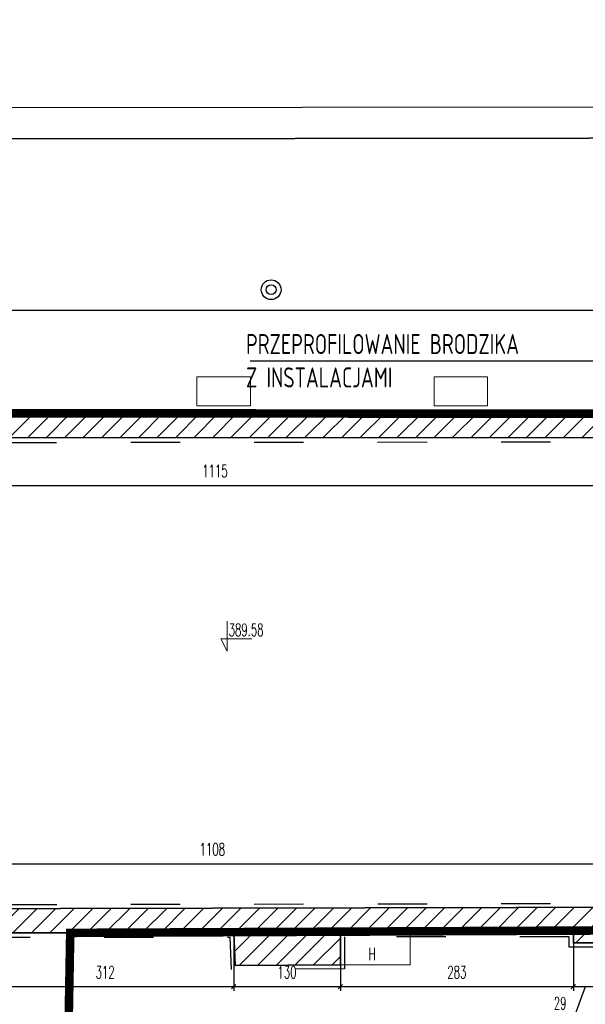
# Model space of a CAD drawing. Header units: millimetres. Extents: x 19887 to 192597, y -14203 to 39042.
# Tile 94 of 256: x 38478 to 39467, y -11080 to -9358. Entities that reach past the tile are written whole.
import ezdxf

# ---------------------------------------------------------------- set-up
doc = ezdxf.new("R2010")
doc.units = ezdxf.units.MM
for name, pattern in [('2', [0.9, 0.6, -0.3]), ('ACAD_ISO03W100', [30, 12, -18]), ('DASHED2', [9.525, 6.35, -3.175])]:
    doc.linetypes.add(name, pattern=pattern)
doc.layers.get('Defpoints').update_dxf_attribs({"color": 4})
for name, color, linetype, lineweight in [('A_DBA-PISY', 6, 'Continuous', 20), ('Basen_rzut_poziom_1_obrys', 252, 'Continuous', 35), ('koty wysokościowe', 252, 'Continuous', 0), ('Schody', 252, 'Continuous', 5)]:
    doc.layers.add(name, color=color, linetype=linetype, lineweight=lineweight)
for name, color, linetype in [('A_DBA-RAMKI', 6, 'Continuous'), ('A_DBA-WYMIAR', 1, 'Continuous'), ('A_DBA_WPUSTY SAN', 150, 'Continuous'), ('Sufit podwieszany', 252, 'Continuous'), ('Wymiarowanie', 3, 'Continuous'), ('Wypełnienie', 252, 'Continuous')]:
    doc.layers.add(name, color=color, linetype=linetype)
doc.styles.add('DIN', font='txt')
doc.styles.add('ROMANS', font='romans.shx', dxfattribs={"width": 0.6})
doc.styles.get("Standard").update_dxf_attribs({"font": 'arial.ttf'})
doc.dimstyles.new('000001FB70622F18', dxfattribs={"dimtxt": 20, "dimasz": 5, "dimexe": 5, "dimexo": 1, "dimgap": 20, "dimtad": 1, "dimtoh": 1, "dimdec": 0, "dimtxsty": 'Standard', "dimblk": 'OBLIQUE', "dimcen": 0, "dimdle": 5, "dimclrd": 252, "dimclre": 252, "dimclrt": 252, "dimadec": 0, "dimazin": 0, "dimtfac": 1, "dimtdec": 0, "dimtmove": 0, "dimatfit": 3, "dimldrblk": 'OBLIQUE', "dimfxl": 150, "dimfxlon": 1, "dimlwd": 25, "dimlwe": 25, "dimarcsym": 1})
pattern_1 = [(45, (-31599.654, -23084.227), (-11.22532, 11.22532), [])]

# ---------------------------------------------------------------- blocks, each defined once
blk = doc.blocks.new('_Oblique')
at = {"color": 0, "linetype": 'ByBlock', "lineweight": -2}
blk.add_line((-0.5, -0.5), (0.5, 0.5), dxfattribs=at)
blk = doc.blocks.new('*D609')
at = {"layer": 'Defpoints', "color": 0}
for p in [(1229.4, -3822.8), (2344.3, -3822.5), (2344.3, -3880.7)]:
    blk.add_point(p, dxfattribs=at)
at = {"layer": 'Wymiarowanie', "color": 252, "linetype": 'Continuous', "lineweight": 25}
for p, q in [((1229.4, -3823.8), (1229.4, -3885.7)), ((2344.3, -3823.5), (2344.3, -3885.7)), ((1224.4, -3880.7), (2349.3, -3880.7))]:
    blk.add_line(p, q, dxfattribs=at)
at = {"layer": 'Wymiarowanie', "color": 252, "linetype": 'ByBlock', "lineweight": 25, "xscale": 5, "yscale": 5, "zscale": 5, "rotation": 180}
blk.add_blockref('_Oblique', (1229.4, -3880.7), dxfattribs=at)
at = {"layer": 'Wymiarowanie', "color": 252, "linetype": 'ByBlock', "lineweight": 25, "xscale": 5, "yscale": 5, "zscale": 5}
blk.add_blockref('_Oblique', (2344.3, -3880.7), dxfattribs=at)
at = {"layer": 'Wymiarowanie', "color": 252, "insert": (1786.8, -3863.2), "char_height": 15, "attachment_point": 5, "style": 'ROMANS'}
blk.add_mtext('1115', dxfattribs=at)
blk = doc.blocks.new('*D679')
at = {"layer": 'Defpoints', "color": 0}
for p in [(2598, -3420.4), (99.4, -3461.3), (2598, -3458.4)]:
    blk.add_point(p, dxfattribs=at)
at = {"layer": 'Wymiarowanie', "color": 252, "linetype": 'Continuous', "lineweight": 25}
for p, q in [((99.4, -3460.3), (99.4, -3418.3)), ((2598, -3457.4), (2598, -3415.4)), ((94.4, -3423.3), (2603, -3420.3))]:
    blk.add_line(p, q, dxfattribs=at)
at = {"layer": 'Wymiarowanie', "color": 252, "linetype": 'ByBlock', "lineweight": 25, "xscale": 5, "yscale": 5, "zscale": 5}
for p, rotation in [((2598, -3420.4), 0.06752551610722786), ((99.4, -3423.3), 180.0675255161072)]:
    blk.add_blockref('_Oblique', p, dxfattribs=dict(at, rotation=rotation))
at = {"layer": 'Wymiarowanie', "color": 252, "insert": (1348.7, -3404.3), "char_height": 15, "attachment_point": 5, "rotation": 0.0675, "style": 'ROMANS'}
blk.add_mtext('2499', dxfattribs=at)
blk = doc.blocks.new('*D691')
at = {"layer": 'Defpoints', "color": 0}
for p in [(1229.4, -4338), (2337.7, -4340.2), (2337.7, -4393.1)]:
    blk.add_point(p, dxfattribs=at)
at = {"layer": 'Wymiarowanie', "color": 252, "linetype": 'Continuous', "lineweight": 25}
for p, q in [((1224.4, -4340.2), (2342.7, -4340.2)), ((1229.4, -4339), (1229.4, -4345.2)), ((2337.7, -4392.1), (2337.7, -4335.2))]:
    blk.add_line(p, q, dxfattribs=at)
at = {"layer": 'Wymiarowanie', "color": 252, "linetype": 'ByBlock', "lineweight": 25, "xscale": 5, "yscale": 5, "zscale": 5, "rotation": 180}
blk.add_blockref('_Oblique', (1229.4, -4340.2), dxfattribs=at)
at = {"layer": 'Wymiarowanie', "color": 252, "linetype": 'ByBlock', "lineweight": 25, "xscale": 5, "yscale": 5, "zscale": 5}
blk.add_blockref('_Oblique', (2337.7, -4340.2), dxfattribs=at)
at = {"layer": 'Wymiarowanie', "color": 252, "insert": (1783.6, -4322.7), "char_height": 15, "attachment_point": 5, "style": 'ROMANS'}
blk.add_mtext('1108', dxfattribs=at)
blk = doc.blocks.new('*D785')
at = {"layer": 'Defpoints', "color": 0}
for p in [(1809.5, -4424.2), (1497.1, -4462.2), (1809.5, -4489.4)]:
    blk.add_point(p, dxfattribs=at)
at = {"layer": 'Wymiarowanie', "color": 252, "linetype": 'Continuous', "lineweight": 25}
for p, q in [((1809.5, -4425.2), (1809.5, -4494.4)), ((1497.1, -4463.2), (1497.1, -4494.4)), ((1492.1, -4489.4), (1814.5, -4489.4))]:
    blk.add_line(p, q, dxfattribs=at)
at = {"layer": 'Wymiarowanie', "color": 252, "linetype": 'ByBlock', "lineweight": 25, "xscale": 5, "yscale": 5, "zscale": 5, "rotation": 180}
blk.add_blockref('_Oblique', (1497.1, -4489.4), dxfattribs=at)
at = {"layer": 'Wymiarowanie', "color": 252, "linetype": 'ByBlock', "lineweight": 25, "xscale": 5, "yscale": 5, "zscale": 5}
blk.add_blockref('_Oblique', (1809.5, -4489.4), dxfattribs=at)
at = {"layer": 'Wymiarowanie', "color": 252, "insert": (1653.3, -4471.9), "char_height": 15, "attachment_point": 5, "style": 'ROMANS'}
blk.add_mtext('312', dxfattribs=at)
blk = doc.blocks.new('*D786')
at = {"layer": 'Defpoints', "color": 0}
for p in [(1809.5, -4424.2), (1939.1, -4424), (1939.1, -4489.4)]:
    blk.add_point(p, dxfattribs=at)
at = {"layer": 'Wymiarowanie', "color": 252, "linetype": 'Continuous', "lineweight": 25}
for p, q in [((1809.5, -4425.2), (1809.5, -4494.4)), ((1939.1, -4425), (1939.1, -4494.4)), ((1804.5, -4489.4), (1944.1, -4489.4))]:
    blk.add_line(p, q, dxfattribs=at)
at = {"layer": 'Wymiarowanie', "color": 252, "linetype": 'ByBlock', "lineweight": 25, "xscale": 5, "yscale": 5, "zscale": 5, "rotation": 180}
blk.add_blockref('_Oblique', (1809.5, -4489.4), dxfattribs=at)
at = {"layer": 'Wymiarowanie', "color": 252, "linetype": 'ByBlock', "lineweight": 25, "xscale": 5, "yscale": 5, "zscale": 5}
blk.add_blockref('_Oblique', (1939.1, -4489.4), dxfattribs=at)
at = {"layer": 'Wymiarowanie', "color": 252, "insert": (1874.3, -4471.9), "char_height": 15, "attachment_point": 5, "style": 'ROMANS'}
blk.add_mtext('130', dxfattribs=at)
blk = doc.blocks.new('*D789')
at = {"layer": 'Defpoints', "color": 0}
for p in [(1939.1, -4424), (2222.2, -4424), (2222.2, -4489.4)]:
    blk.add_point(p, dxfattribs=at)
at = {"layer": 'Wymiarowanie', "color": 252, "linetype": 'Continuous', "lineweight": 25}
for p, q in [((1939.1, -4425), (1939.1, -4494.4)), ((2222.2, -4425), (2222.2, -4494.4)), ((1934.1, -4489.4), (2227.2, -4489.4))]:
    blk.add_line(p, q, dxfattribs=at)
at = {"layer": 'Wymiarowanie', "color": 252, "linetype": 'ByBlock', "lineweight": 25, "xscale": 5, "yscale": 5, "zscale": 5, "rotation": 180}
blk.add_blockref('_Oblique', (1939.1, -4489.4), dxfattribs=at)
at = {"layer": 'Wymiarowanie', "color": 252, "linetype": 'ByBlock', "lineweight": 25, "xscale": 5, "yscale": 5, "zscale": 5}
blk.add_blockref('_Oblique', (2222.2, -4489.4), dxfattribs=at)
at = {"layer": 'Wymiarowanie', "color": 252, "insert": (2080.7, -4471.9), "char_height": 15, "attachment_point": 5, "style": 'ROMANS'}
blk.add_mtext('283', dxfattribs=at)
blk = doc.blocks.new('*D790')
at = {"layer": 'Defpoints', "color": 0}
for p in [(2222.2, -4424), (2251.3, -4423.5), (2251.3, -4489.4)]:
    blk.add_point(p, dxfattribs=at)
at = {"layer": 'Wymiarowanie', "color": 252, "linetype": 'Continuous', "lineweight": 25}
for p, q in [((2251.3, -4424.5), (2251.3, -4494.4)), ((2222.2, -4425), (2222.2, -4494.4)), ((2217.2, -4489.4), (2256.3, -4489.4)), ((2223.2, -4527.1), (2236.8, -4489.4)), ((2189.1, -4527.1), (2223.2, -4527.1))]:
    blk.add_line(p, q, dxfattribs=at)
at = {"layer": 'Wymiarowanie', "color": 252, "linetype": 'ByBlock', "lineweight": 25, "xscale": 5, "yscale": 5, "zscale": 5, "rotation": 180}
blk.add_blockref('_Oblique', (2222.2, -4489.4), dxfattribs=at)
at = {"layer": 'Wymiarowanie', "color": 252, "linetype": 'ByBlock', "lineweight": 25, "xscale": 5, "yscale": 5, "zscale": 5}
blk.add_blockref('_Oblique', (2251.3, -4489.4), dxfattribs=at)
at = {"layer": 'Wymiarowanie', "color": 252, "insert": (2206.1, -4509.6), "char_height": 15, "attachment_point": 5, "style": 'ROMANS'}
blk.add_mtext('29', dxfattribs=at)
blk = doc.blocks.new('*D1017')
at = {"layer": 'Defpoints', "color": 0}
for p in [(3082.3, -3667.7), (-188.6, -3790.9), (3082.3, -3793.4)]:
    blk.add_point(p, dxfattribs=at)
at = {"layer": 'Wymiarowanie', "color": 252, "linetype": 'Continuous', "lineweight": 25}
for p, q in [((-193.6, -3667.7), (3087.3, -3667.7)), ((-188.6, -3789.9), (-188.6, -3662.7)), ((3082.3, -3792.4), (3082.3, -3662.7))]:
    blk.add_line(p, q, dxfattribs=at)
at = {"layer": 'Wymiarowanie', "color": 252, "linetype": 'ByBlock', "lineweight": 25, "xscale": 5, "yscale": 5, "zscale": 5, "rotation": 180}
blk.add_blockref('_Oblique', (-188.6, -3667.7), dxfattribs=at)
at = {"layer": 'Wymiarowanie', "color": 252, "linetype": 'ByBlock', "lineweight": 25, "xscale": 5, "yscale": 5, "zscale": 5}
blk.add_blockref('_Oblique', (3082.3, -3667.7), dxfattribs=at)
at = {"layer": 'Wymiarowanie', "color": 252, "insert": (1446.9, -3650.2), "char_height": 15, "attachment_point": 5, "style": 'ROMANS'}
blk.add_mtext('3271', dxfattribs=at)
blk = doc.blocks.new('G$CC7950608')
at = {"layer": 'A_DBA_WPUSTY SAN'}
for radius in [19.2, 9.6]:
    blk.add_circle((0, 0), radius, dxfattribs=at)
blk = doc.blocks.new('G$CF5E15B28')
at = {"layer": 'Wypełnienie'}
h = blk.add_hatch(dxfattribs=at)
h.set_pattern_fill('ANSI31', color=253, scale=5, angle=90)
h.set_pattern_definition(pattern_1)
h.paths.add_polyline_path([(2527.8, -3792.9), (385.5, -3790.8), (385.5, -3821.9), (390.8, -3821.6), (392, -3911.6), (408, -3911.6), (408.5, -3823.1), (1217.6, -3822.8), (1217.6, -4029.4), (1060.2, -4028.4), (1060.2, -4064.9), (1091.3, -4064.9), (1091.3, -4043.4), (1216.2, -4043.4), (1216.2, -4063), (1229.4, -4063), (1229.4, -3822.8), (2344.3, -3822.5), (2342.3, -4063.7), (2467.7, -4063.7), (2464.4, -4396.6), (2455.3, -4396.6), (2455.9, -4416.9), (2453.7, -4416.9), (2453.7, -4424.3), (2581.4, -4423.9), (2581.4, -4414.9), (2578.5, -4414.9), (2579, -4396.2), (2506, -4396.2), (2505.7, -4368.4), (2476.6, -4368.7), (2481.5, -4046.9), (2354.3, -4047.2), (2356.9, -3822.5), (2527.8, -3822.3)])
h = blk.add_hatch(dxfattribs=at)
h.set_pattern_fill('ANSI31', color=253, scale=5, angle=90)
h.set_pattern_definition(pattern_1)
h.paths.add_polyline_path([(1497.1, -4424.2), (1809.5, -4424.2), (1811.2, -4463.7), (1939.1, -4462.8), (1939.1, -4424), (2222.2, -4424), (2222.2, -4436.4), (2251.3, -4436.4), (2251.3, -4423.5), (2358.6, -4423.5), (2358.6, -4417.1), (2355.4, -4417.1), (2357.9, -4157.6), (2341.2, -4157.6), (2337.7, -4393.1), (1229.5, -4395.4), (1229.2, -4157.6), (1216.6, -4157.6), (1216.9, -4395.4), (1072.4, -4395.4), (1072.4, -4158), (1058.7, -4158), (1058.7, -4393.8), (711.9, -4393.2), (711.9, -4387.9), (672.9, -4387.9), (672.9, -4393.2), (524.9, -4393.2), (524.9, -4050.7), (495.5, -4050.7), (495.5, -4069.3), (509.5, -4069.3), (509.5, -4166.6), (389.4, -4166.6), (389.4, -4180.9), (510.4, -4179.5), (511.6, -4393.2), (113.5, -4393.6), (113.3, -4271.1), (81.7, -4271.2), (82, -4377.5), (63, -4377.5), (63, -4414.7), (77.4, -4414.7), (77.4, -4424), (1299.2, -4425.6), (1299.2, -4462.2), (1497.1, -4462.2)])
at = {"layer": 'Basen_rzut_poziom_1_obrys', "color": 253, "elevation": 0}
for points in [[(99.4, -3461.3), (2598, -3458.4), (2594.7, -2208.8), (91, -2206.3)], [(385.5, -3821.9), (385.5, -3790.8), (2527.8, -3792.9)], [(1060.2, -4028.4), (1060.2, -4064.9), (1091.3, -4064.9), (1091.3, -4043.4), (1216.2, -4043.4), (1216.2, -4063), (1229.4, -4063), (1229.4, -3822.8), (2344.3, -3822.5)], [(1229.5, -4395.4), (2337.7, -4393.1)], [(1497.1, -4462.2), (1497.1, -4424.2), (1809.5, -4424.2), (1811.2, -4463.7)], [(2251.3, -4436.4), (2222.2, -4436.4), (2222.2, -4424), (1939.1, -4424), (1939.1, -4462.8), (1811.2, -4463.7)]]:
    blk.add_lwpolyline(points, dxfattribs=at)
at = {"layer": 'koty wysokościowe', "color": 253, "elevation": 0}
for points in [[(1801.5, -4045.7), (1801.5, -4082)], [(1794, -4067), (1801.5, -4067)], [(1801.5, -4082), (1794, -4067)], [(1801.5, -4067), (1831.5, -4067)]]:
    blk.add_lwpolyline(points, dxfattribs=at)
at = {"layer": 'Schody', "color": 253, "elevation": 0}
for points in [[(1829.9, -3783.8), (1764.9, -3783.8), (1764.9, -3748.8), (1829.9, -3748.8)], [(2117.9, -3783.8), (2052.9, -3783.8), (2052.9, -3748.8), (2117.9, -3748.8)]]:
    blk.add_lwpolyline(points, close=True, dxfattribs=at)
blk.add_lwpolyline([(1939.1, -4462.8), (2024.1, -4462.8), (2024.1, -4424), (1939.1, -4424), (1939.4, -4462.8)], dxfattribs=at)
at = {"layer": 'Sufit podwieszany', "color": 253, "linetype": 'ACAD_ISO03W100', "ltscale": 5, "elevation": 0}
for points in [[(1055.2, -4023.4), (1055.2, -4069.9), (1096.3, -4069.9), (1096.3, -4048.4), (1211.2, -4048.4), (1211.2, -4068), (1234.4, -4068), (1234.4, -3828.8), (2339.2, -3827.5)], [(1234.5, -4390.4), (2332.8, -4388.1)], [(1502.1, -4467.2), (1502.1, -4429.2), (1804.7, -4429.2), (1806.4, -4468.8)], [(2256.3, -4441.4), (2217.2, -4441.4), (2217.2, -4429), (1944.1, -4429), (1944.1, -4467.7), (1806.4, -4468.8)]]:
    blk.add_lwpolyline(points, dxfattribs=at)
at = {"layer": 'koty wysokościowe', "color": 253, "insert": (1803.4, -4048.6, 0), "char_height": 15, "width": 21553.284, "attachment_point": 1, "style": 'ROMANS'}
blk.add_mtext('389.58', dxfattribs=at)
at = {"layer": 'Schody', "color": 253, "insert": (1973.5, -4442.3, 0), "char_height": 15, "width": 454.875, "attachment_point": 1, "style": 'ROMANS'}
blk.add_mtext('H', dxfattribs=at)
at = {"layer": 'Wymiarowanie', "color": 253}
for base, p1, p2, angle, override, picture, middle, dimtype in [((2598, -3420.4, 0), (99.4, -3461.3, 0), (2598, -3458.4, 0), 0.0675, {"dimtxt": 15, "dimgap": 10, "dimtxsty": 'ROMANS'}, '*D679', (1348.7, -3421.8, 0), 161), ((2251.3, -4489.4, 0), (2222.2, -4424, 0), (2251.3, -4423.5, 0), 0, {"dimtxt": 15, "dimgap": 10, "dimtxsty": 'ROMANS', "dimtmove": 1}, '*D790', (2213.2, -4527.1, 0), 160)]:
    dim = blk.add_linear_dim(base=base, p1=p1, p2=p2, angle=angle, dimstyle='000001FB70622F18', override=override, dxfattribs=at)
    dim.commit()
    dim.dimension.update_dxf_attribs({"geometry": picture, "text_midpoint": middle, "dimtype": dimtype})
for base, p1, p2, override, picture, middle in [((3082.3, -3667.7, 0), (-188.6, -3790.9, 0), (3082.3, -3793.4, 0), {"dimtxt": 15, "dimgap": 10, "dimtxsty": 'ROMANS'}, '*D1017', (1446.9, -3650.2, 0)), ((2344.3, -3880.7, 0), (1229.4, -3822.8, 0), (2344.3, -3822.5, 0), {"dimtxt": 15, "dimgap": 10, "dimtxsty": 'ROMANS', "dimtmove": 1}, '*D609', (1786.8, -3863.2, 0)), ((2337.7, -4340.2, 0), (1229.4, -4338, 0), (2337.7, -4393.1, 0), {"dimtxt": 15, "dimgap": 10, "dimtxsty": 'ROMANS', "dimtmove": 1}, '*D691', (1783.6, -4322.7, 0)), ((1809.5, -4489.4, 0), (1497.1, -4462.2, 0), (1809.5, -4424.2, 0), {"dimtxt": 15, "dimgap": 10, "dimtxsty": 'ROMANS', "dimtmove": 1}, '*D785', (1653.3, -4471.9, 0)), ((1939.1, -4489.4, 0), (1809.5, -4424.2, 0), (1939.1, -4424, 0), {"dimtxt": 15, "dimgap": 10, "dimtxsty": 'ROMANS', "dimtmove": 1}, '*D786', (1874.3, -4471.9, 0)), ((2222.2, -4489.4, 0), (1939.1, -4424, 0), (2222.2, -4424, 0), {"dimtxt": 15, "dimgap": 10, "dimtxsty": 'ROMANS', "dimtmove": 1}, '*D789', (2080.7, -4471.9, 0))]:
    dim = blk.add_linear_dim(base=base, p1=p1, p2=p2, angle=0, dimstyle='000001FB70622F18', override=override, dxfattribs=at)
    dim.commit()
    dim.dimension.update_dxf_attribs({"geometry": picture, "text_midpoint": middle})

msp = doc.modelspace()

# ---------------------------------------------------------------- linework, layer by layer
at = {"layer": 'A_DBA-RAMKI', "color": 210, "linetype": 'DASHED2', "ltscale": 10, "const_width": 15, "elevation": 0}
msp.add_lwpolyline([(38559.2, -11340.1), (38566, -10955.6), (39820, -10949.9), (39820, -10412.8), (39820, -10412.8), (39820, -10412.8), (39639.1, -10412.7), (39639.1, -10047.8), (35973.6, -10044.2)], dxfattribs=at)
at = {"layer": 'A_DBA-WYMIAR', "elevation": 0}
msp.add_lwpolyline([(38881.1, -9955.3), (39653.1, -9955.3), (39937.7, -10096.4)], dxfattribs=at)

# ---------------------------------------------------------------- block references
at = {"xscale": 1.44, "yscale": 1.44, "zscale": 1.44}
msp.add_blockref('G$CF5E15B28', (36246.3, -4584.8, 0), dxfattribs=at)
at = {"layer": 'A_DBA_WPUSTY SAN', "xscale": 0.9, "yscale": 0.9, "zscale": 0.9}
msp.add_blockref('G$CC7950608', (38917.5, -9830.6, 0), dxfattribs=at)

# ---------------------------------------------------------------- texts
at = {"layer": 'A_DBA-PISY', "linetype": '2', "ltscale": 100, "insert": (38873.5, -9908.2, 0), "char_height": 35, "width": 4622.48, "attachment_point": 1, "style": 'DIN'}
msp.add_mtext('\\pxsm0.5;{\\W0.75;PRZEPROFILOWANIE BRODZIKA\\P\\PZ INSTALACJAMI }', dxfattribs=at)

doc.saveas('drawing.dxf')
